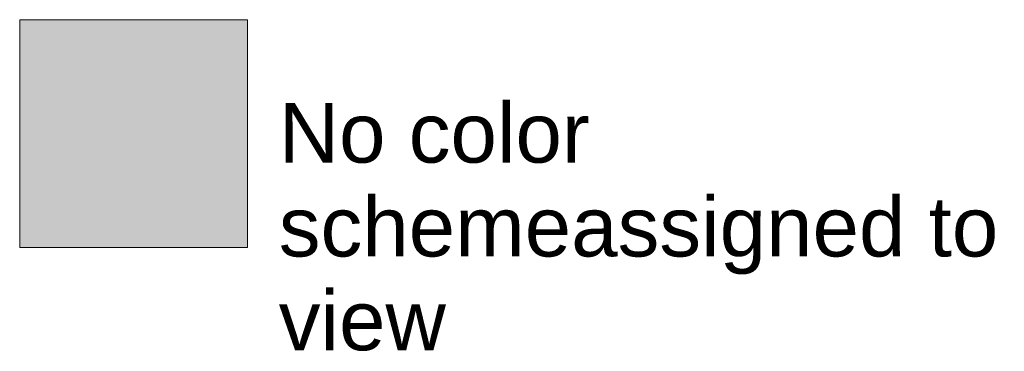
# Model space of a CAD drawing. Header units: centimetres. Extents: x -2424 to 1783, y 5 to 2907.
# Tile 1 of 94: x -2424 to -2012, y 680 to 819. Entities that reach past the tile are written whole.
import ezdxf

# ---------------------------------------------------------------- set-up
doc = ezdxf.new("R2010")
doc.units = ezdxf.units.CM
doc.layers.add('G-ANNO-LEGN', color=5, linetype='Continuous', lineweight=13)
doc.styles.add('Arial_11', font='arial.ttf', dxfattribs={"height": 25})

msp = doc.modelspace()

# ---------------------------------------------------------------- hatches: boundary and pattern name
at = {"layer": 'G-ANNO-LEGN', "lineweight": 9}
msp.add_hatch(color=251, dxfattribs=at).paths.add_polyline_path([(-2423.69, 819.18), (-2328.44, 819.18), (-2328.44, 723.93), (-2423.69, 723.93)], flags=0)

# ---------------------------------------------------------------- linework, layer by layer
at = {"layer": 'G-ANNO-LEGN', "color": 251, "lineweight": 9}
for p, q in [((-2423.69, 819.18), (-2423.69, 723.93)), ((-2328.44, 819.18), (-2423.69, 819.18)), ((-2328.44, 723.93), (-2328.44, 819.18)), ((-2423.69, 723.93), (-2328.44, 723.93))]:
    msp.add_line(p, q, dxfattribs=at)

# ---------------------------------------------------------------- texts
at = {"layer": 'G-ANNO-LEGN', "color": 251, "lineweight": 9, "insert": (-2315.36, 784.39), "char_height": 25, "width": 312.809, "attachment_point": 1, "line_spacing_factor": 0.941778, "style": 'Arial_11', "bg_fill": 3, "box_fill_scale": 1.25, "bg_fill_color": 256, "bg_fill_true_color": 13158600, "bg_fill_transparency": 0}
msp.add_mtext('No color schemeassigned to view', dxfattribs=at)

doc.saveas('drawing.dxf')
